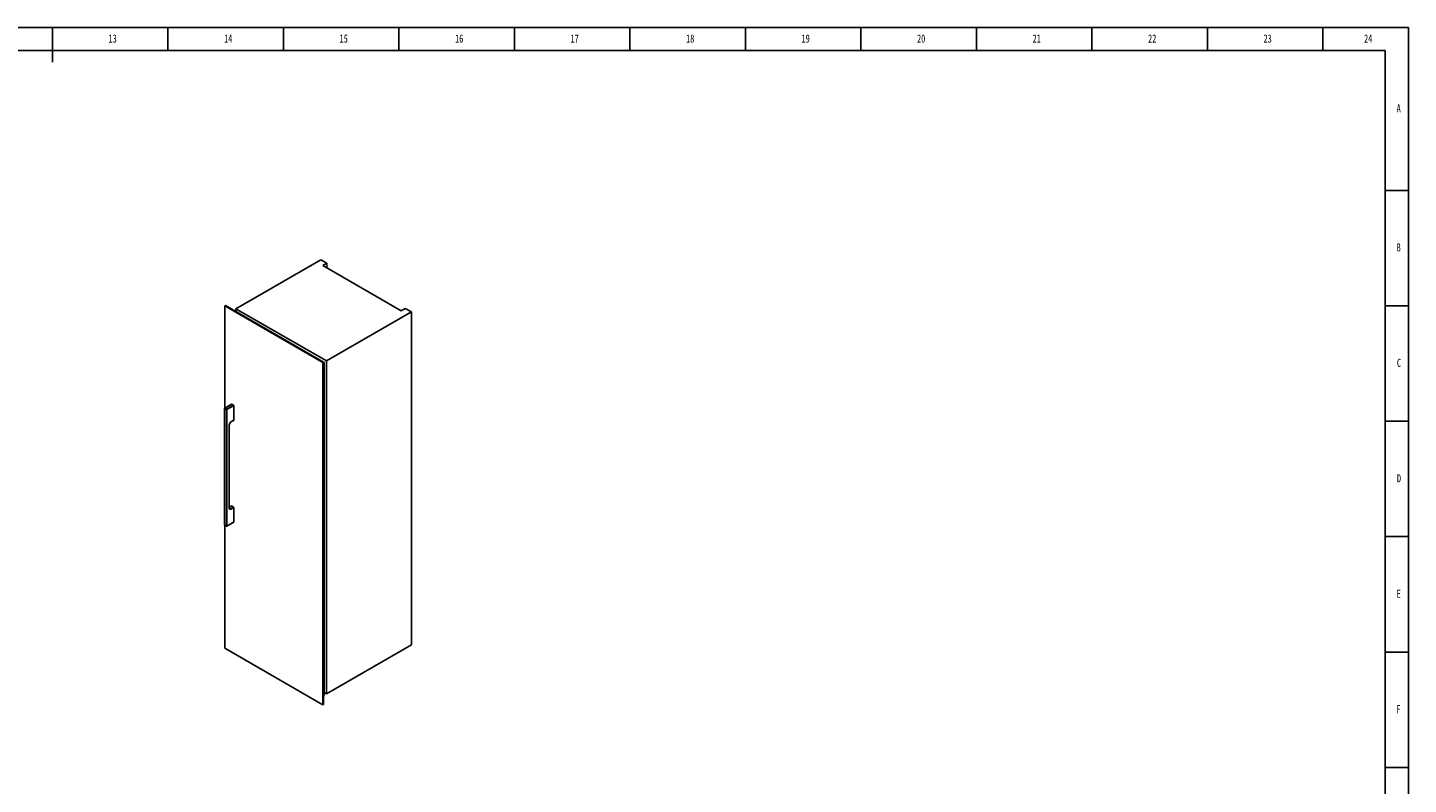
# Model space of a CAD drawing. Header units: millimetres. Extents: x -116 to 12059, y 0 to 8410.
# Tile 3 of 3: x 5913 to 11890, y 5132 to 8410. Entities that reach past the tile are written whole.
import ezdxf

# ---------------------------------------------------------------- set-up
doc = ezdxf.new("R2010")
doc.units = ezdxf.units.MM
doc.header["$LTSCALE"] = 10
doc.layers.add('10', color=7, linetype='Continuous')
doc.layers.add('5', color=7, linetype='Continuous')
doc.styles.add('SLDTEXTSTYLE1', font='HYSWLONGFANGSONG.TTF')

msp = doc.modelspace()

# ---------------------------------------------------------------- linework, layer by layer
at = {"color": 7, "linetype": 'Continuous', "lineweight": 25}
for p, q in [((7181.4, 7404.7), (6813.7, 7192.4)), ((7208.3, 7389.1), (7181.4, 7404.7)), ((7190.6, 7378.9), (7208.3, 7389.1)), ((7529.3, 7183.4), (7190.6, 7378.9)), ((7208.3, 7368.7), (7208.3, 7389.1)), ((6768.8, 7205.7), (6766, 7204)), ((6766, 6761.5), (6766, 7204)), ((6766, 7204), (7190.2, 6959.1)), ((7193.1, 6960.7), (6768.8, 7205.7)), ((6813.7, 7192.4), (7206.1, 6965.8)), ((6813.7, 7179.7), (6813.7, 7192.4)), ((7206.1, 6965.8), (7573.8, 7178.1)), ((7547, 7193.6), (7529.3, 7183.4)), ((7573.8, 7178.1), (7547, 7193.6)), ((7573.8, 5736.9), (7573.8, 7178.1)), ((7190.2, 6959.1), (7193.1, 6960.7)), ((7190.2, 5476.3), (7190.2, 6959.1)), ((7193.1, 6960.7), (7196.6, 6958.7)), ((7193.1, 5477.9), (7193.1, 6960.7)), ((7193.1, 6956.7), (7196.6, 6958.7)), ((7196.6, 6958.7), (7196.6, 5516.7)), ((7206.1, 5524.6), (7206.1, 6965.8)), ((6765.3, 6761.1), (6766, 6761.5)), ((6765.3, 6761.1), (6765.3, 6760.2)), ((6765.3, 6760.2), (6773.8, 6755.3)), ((6765.3, 6255.6), (6765.3, 6760.2)), ((6766, 6761.5), (6795.7, 6778.6)), ((6766, 6761.5), (6774.5, 6756.6)), ((6775.2, 6755.3), (6773.8, 6755.3)), ((6773.8, 6755.3), (6773.8, 6250.7)), ((6804.2, 6773.7), (6774.5, 6756.6)), ((6775.2, 6755.3), (6774.5, 6756.6)), ((6804.9, 6772.5), (6775.2, 6755.3)), ((6775.2, 6755.3), (6775.2, 6250.7)), ((6795.7, 6778.6), (6804.2, 6773.7)), ((6804.2, 6773.7), (6804.9, 6772.5)), ((6804.9, 6708.8), (6804.9, 6772.5)), ((6792.8, 6701.9), (6804.9, 6708.8)), ((6792.8, 6701.8), (6804.2, 6708.4)), ((6804.9, 6708.8), (6804.2, 6708.4)), ((6785.1, 6329.1), (6785.1, 6688.4)), ((6785.1, 6331.6), (6795.7, 6337.7)), ((6795.7, 6337.7), (6804.2, 6332.8)), ((6804.2, 6332.8), (6792.1, 6325.8)), ((6792.8, 6324.6), (6792.1, 6325.8)), ((6804.9, 6331.6), (6792.8, 6324.6)), ((6804.2, 6332.8), (6804.9, 6331.6)), ((6804.9, 6267.9), (6804.9, 6331.6)), ((6765.3, 6255.6), (6773.8, 6250.7)), ((6765.5, 6255.2), (6774, 6250.3)), ((6766, 5721.2), (6766, 6254.9)), ((6775.2, 6250.7), (6773.8, 6250.7)), ((6774.5, 6250.3), (6804.2, 6267.5)), ((6775.2, 6250.7), (6774.5, 6250.3)), ((6775.2, 6250.7), (6804.9, 6267.9)), ((6804.9, 6267.9), (6804.2, 6267.5)), ((6766, 5721.2), (7190.2, 5476.3)), ((7206.1, 5524.6), (7573.8, 5736.9)), ((7193.1, 5514.6), (7196.6, 5516.7)), ((7196.6, 5530.2), (7206.1, 5524.6)), ((7190.2, 5476.3), (7193.1, 5477.9))]:
    msp.add_line(p, q, dxfattribs=at)
at = {"color": 8, "linetype": 'Continuous', "lineweight": 25}
msp.add_line((6785.1, 6329.9), (6792.1, 6325.8), dxfattribs=at)
at = {"color": 7, "linetype": 'Continuous', "lineweight": 25, "flags": 128}
for points in [[(6792.1, 6325.8), (6790.8, 6325.2), (6789.4, 6324.9), (6788.2, 6325), (6787.1, 6325.3), (6786.3, 6326.1), (6785.6, 6327.1), (6785.2, 6328.4), (6785.1, 6329.9)], [(6792.8, 6324.6), (6791.3, 6323.9), (6789.9, 6323.6), (6788.5, 6323.6), (6787.3, 6324.1), (6786.4, 6324.9), (6785.7, 6326), (6785.2, 6327.4), (6785.1, 6329.1)], [(6765.5, 6255.2), (6765.5, 6255.2), (6765.4, 6255.2), (6765.3, 6255.3), (6765.3, 6255.5), (6765.3, 6255.6)]]:
    msp.add_lwpolyline(points, dxfattribs=at)
at = {"color": 7, "linetype": 'Continuous', "lineweight": 25}
for centre, radius, start, end in [((6766.8, 6760.2), 1.54, 122.60507, 177.39493), ((6775.3, 6755.3), 1.54, 122.60507, 177.39493), ((6802, 6687.6), 16.9, 122.60548, 177.39452), ((6774.2, 6250.7), 0.437, 170.78434, 309.20343)]:
    msp.add_arc(centre, radius, start, end, dxfattribs=at)
at = {"layer": '5', "color": 7}
for p, q in [((11890, 8410), (0, 8410)), ((11890, 0), (11890, 8410))]:
    msp.add_line(p, q, dxfattribs=at)
at = {"layer": '5', "lineweight": 25}
msp.add_line((6020, 8410), (6020, 8260), dxfattribs=at)
at = {"layer": '5'}
for p, q in [((6520, 8410), (6520, 8310.5)), ((7020, 8410), (7020, 8310.5)), ((7520, 8410), (7520, 8310.5)), ((8020, 8410), (8020, 8310.5)), ((8520, 8410), (8520, 8310.5)), ((9020, 8410), (9020, 8310.5)), ((9520, 8410), (9520, 8310.5)), ((10020, 8410), (10020, 8310.5)), ((10520, 8410), (10520, 8310.5)), ((11020, 8410), (11020, 8310.5)), ((11520, 8410), (11520, 8310.5)), ((11890, 7705), (11790, 7705)), ((11890, 7205), (11790, 7205)), ((11890, 6705), (11790, 6705)), ((11890, 6205), (11790, 6205)), ((11890, 5705), (11790, 5705)), ((11890, 5205), (11790, 5205))]:
    msp.add_line(p, q, dxfattribs=at)
at = {"layer": '5', "color": 7, "lineweight": 25}
for p, q in [((11790, 8310.5), (250, 8310.5)), ((11790, 100), (11790, 8310.5))]:
    msp.add_line(p, q, dxfattribs=at)

# ---------------------------------------------------------------- texts
at = {"layer": '10', "char_height": 35, "attachment_point": 2, "style": 'SLDTEXTSTYLE1'}
for s, insert in [('13', (6280.9, 8380.1)), ('14', (6780.9, 8380.1)), ('15', (7280.9, 8380.1)), ('16', (7780.9, 8380.1)), ('17', (8280.9, 8380.1)), ('18', (8780.9, 8380.1)), ('19', (9280.9, 8380.1)), ('20', (9780.9, 8380.1)), ('21', (10280.9, 8380.1)), ('22', (10780.9, 8380.1)), ('23', (11280.9, 8380.1)), ('24', (11715.9, 8380.1)), ('A', (11848.2, 8078.2)), ('B', (11848.2, 7475.1)), ('C', (11849.3, 6975.1)), ('D', (11849.3, 6475.1)), ('E', (11848.2, 5975.1)), ('F', (11847.2, 5475.1))]:
    msp.add_mtext(s, dxfattribs=dict(at, insert=insert))

doc.saveas('drawing.dxf')
